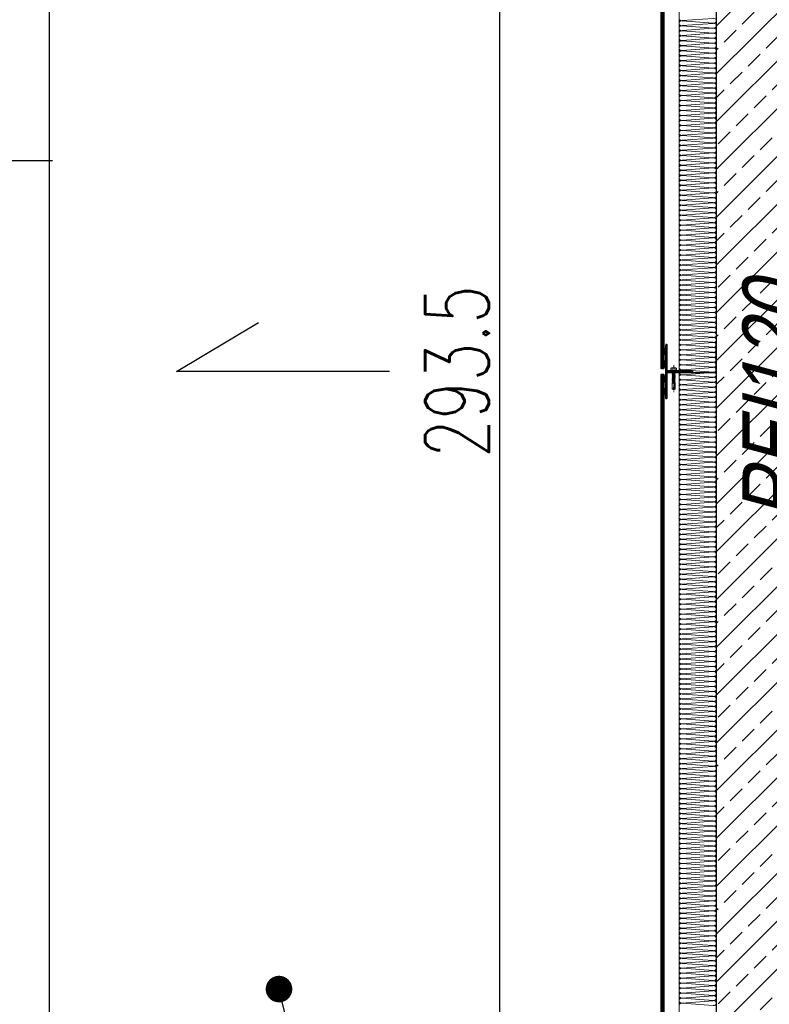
# Model space of a CAD drawing. Header units: millimetres. Extents: x -1147 to 4913, y -2332 to 921.
# Tile 13 of 119: x -551 to -411, y -55 to 130. Entities that reach past the tile are written whole.
import ezdxf
from ezdxf import colors
from ezdxf.entities.mleader import LeaderData, LeaderLine
from ezdxf.math import Vec2, Vec3

# ---------------------------------------------------------------- set-up
doc = ezdxf.new("R2010")
doc.units = ezdxf.units.MM
doc.header["$LTSCALE"] = 0.2
doc.linetypes.add('10b018', pattern=[3.33, 2.16, -0.54, 0.09, -0.54])
for name, color, linetype, lineweight in [('_MB_ocieplenie_0.09', 252, 'Continuous', 9), ('A-KOMENTWYM - DETAL', 30, 'Continuous', 5), ('ST_AE_GLAS_szraf', 252, 'Continuous', 0), ('ST_AE_GLAS_widok', 142, 'Continuous', 9), ('ST_AE_SYST_cienka', 27, 'Continuous', 15), ('ST_AE_SYST_szraf', 252, 'Continuous', 0), ('ST_SB_STEL', 7, 'Continuous', 0), ('ST_SF_FRAM', 7, 'Continuous', 0), ('ST_SF_FRAM_gruba', 132, 'Continuous', 40), ('ST_SJ_JOIN', 7, 'Continuous', 0), ('ST_SJ_JOIN_cienka', 57, 'Continuous', 15), ('ST_SJ_JOIN_szraf', 252, 'Continuous', 5)]:
    doc.layers.add(name, color=color, linetype=linetype, lineweight=lineweight)
doc.layers.add('_p.poż.', color=7, linetype='Continuous', true_color=0xf20000)
for name, color, linetype in [('A-opis', 7, 'Continuous'), ('A-widok', 41, 'Continuous'), ('A-ściany', 140, 'Continuous')]:
    doc.layers.add(name, color=color, linetype=linetype)
doc.layers.add('ST_SJ_JOIN_osie', color=1, linetype='10b018', lineweight=0, plot=False)
doc.styles.add('Arch-Dim', font='romans.shx', dxfattribs={"width": 0.75})
doc.styles.add('Arial-2', font='arial.ttf', dxfattribs={"width": 0.8, "oblique": 15})
doc.styles.add('TXT', font='romans.shx', dxfattribs={"width": 0.7})
doc.dimstyles.new('1-50', dxfattribs={"dimtxt": 12, "dimasz": 8, "dimexe": 3, "dimexo": 0, "dimgap": 2, "dimtad": 1, "dimrnd": 0.5, "dimzin": 12, "dimdsep": 46, "dimtxsty": 'TXT', "dimblk": 'OBLIQUE', "dimcen": 0.125, "dimdle": 2, "dimclrd": 256, "dimclre": 256, "dimclrt": 7, "dimazin": 0, "dimtfac": 1, "dimtix": 1, "dimtmove": 1, "dimatfit": 2, "dimfxl": 3, "dimfxlon": 1, "dimtvp": 10, "dimtolj": 1, "dimtzin": 0, "dimarcsym": 0})

# ---------------------------------------------------------------- blocks, each defined once
blk = doc.blocks.new('_Oblique')
at = {"color": 0, "linetype": 'ByBlock', "lineweight": -2}
blk.add_line((-0.5, -0.5), (0.5, 0.5), dxfattribs=at)
blk = doc.blocks.new('*D357')
at = {"layer": 'A-KOMENTWYM - DETAL', "lineweight": -2}
for p, q in [((-461.22, 212.3), (-461.22, -85.3)), ((-458.22, 210.3), (-464.22, 210.3)), ((-458.22, -83.3), (-464.22, -83.3))]:
    blk.add_line(p, q, dxfattribs=at)
at = {"layer": 'Defpoints', "color": 0}
for p in [(-430.9, 210.3), (-461.22, -83.3), (-430.9, -83.3)]:
    blk.add_point(p, dxfattribs=at)
at = {"layer": 'A-KOMENTWYM - DETAL', "lineweight": -2, "xscale": 8, "yscale": 8, "zscale": 8}
for p, rotation in [((-461.22, 210.3), 90), ((-461.22, -83.3), 270)]:
    blk.add_blockref('_Oblique', p, dxfattribs=dict(at, rotation=rotation))
at = {"layer": 'A-KOMENTWYM - DETAL', "color": 7, "insert": (-469.22, 63.5), "char_height": 12, "attachment_point": 5, "rotation": 90, "style": 'TXT'}
blk.add_mtext('\\A1;293.5', dxfattribs=at)
blk = doc.blocks.new('_Dot')
at = {"color": 0, "linetype": 'ByBlock', "lineweight": -2}
blk.add_line((-0.5, 0), (-1, 0), dxfattribs=at)
at = {"color": 0, "linetype": 'ByBlock', "const_width": 0.5}
blk.add_lwpolyline([(-0.25, 0, 1), (0.25, 0, 1)], format="xyb", close=True, dxfattribs=at)
blk = doc.blocks.new('*U1661')
at = {"layer": '_MB_ocieplenie_0.09', "flags": 128}
for points in [[(-11171.7, 31, 0.505403), (-11190.8, 5.1), (-11172.5, -242, -1.345402), (-11210.8, -242), (-11192.6, 5.1, 0.505403), (-11211.7, 31)], [(-11131.7, 31, 0.505403), (-11150.8, 5.1), (-11132.5, -242, -1.345402), (-11170.8, -242), (-11152.6, 5.1, 0.505403), (-11171.7, 31)], [(-11091.7, 31, 0.505403), (-11110.8, 5.1), (-11092.5, -242, -1.345402), (-11130.8, -242), (-11112.6, 5.1, 0.505403), (-11131.7, 31)], [(-11051.7, 31, 0.505403), (-11070.8, 5.1), (-11052.5, -242, -1.345402), (-11090.8, -242), (-11072.6, 5.1, 0.505403), (-11091.7, 31)], [(-11011.7, 31, 0.505403), (-11030.8, 5.1), (-11012.5, -242, -1.345402), (-11050.8, -242), (-11032.6, 5.1, 0.505403), (-11051.7, 31)], [(-10971.7, 31, 0.505403), (-10990.8, 5.1), (-10972.5, -242, -1.345402), (-11010.8, -242), (-10992.6, 5.1, 0.505403), (-11011.7, 31)], [(-10931.7, 31, 0.505403), (-10950.8, 5.1), (-10932.5, -242, -1.345402), (-10970.8, -242), (-10952.6, 5.1, 0.505403), (-10971.7, 31)], [(-10891.7, 31, 0.505403), (-10910.8, 5.1), (-10892.5, -242, -1.345402), (-10930.8, -242), (-10912.6, 5.1, 0.505403), (-10931.7, 31)], [(-10851.7, 31, 0.505403), (-10870.8, 5.1), (-10852.5, -242, -1.345402), (-10890.8, -242), (-10872.6, 5.1, 0.505403), (-10891.7, 31)], [(-10811.7, 31, 0.505403), (-10830.8, 5.1), (-10812.5, -242, -1.345402), (-10850.8, -242), (-10832.6, 5.1, 0.505403), (-10851.7, 31)], [(-10771.7, 31, 0.505403), (-10790.8, 5.1), (-10772.5, -242, -1.345402), (-10810.8, -242), (-10792.6, 5.1, 0.505403), (-10811.7, 31)], [(-10731.7, 31, 0.505403), (-10750.8, 5.1), (-10732.5, -242, -1.345402), (-10770.8, -242), (-10752.6, 5.1, 0.505403), (-10771.7, 31)], [(-10691.7, 31, 0.505403), (-10710.8, 5.1), (-10692.5, -242, -1.345402), (-10730.8, -242), (-10712.6, 5.1, 0.505403), (-10731.7, 31)], [(-10651.7, 31, 0.505403), (-10670.8, 5.1), (-10652.5, -242, -1.345402), (-10690.8, -242), (-10672.6, 5.1, 0.505403), (-10691.7, 31)], [(-10611.7, 31, 0.505403), (-10630.8, 5.1), (-10612.5, -242, -1.345402), (-10650.8, -242), (-10632.6, 5.1, 0.505403), (-10651.7, 31)], [(-10571.7, 31, 0.505403), (-10590.8, 5.1), (-10572.5, -242, -1.345402), (-10610.8, -242), (-10592.6, 5.1, 0.505403), (-10611.7, 31)], [(-10531.7, 31, 0.505403), (-10550.8, 5.1), (-10532.5, -242, -1.345402), (-10570.8, -242), (-10552.6, 5.1, 0.505403), (-10571.7, 31)], [(-10491.7, 31, 0.505403), (-10510.8, 5.1), (-10492.5, -242, -1.345402), (-10530.8, -242), (-10512.6, 5.1, 0.505403), (-10531.7, 31)], [(-10451.7, 31, 0.505403), (-10470.8, 5.1), (-10452.5, -242, -1.345402), (-10490.8, -242), (-10472.6, 5.1, 0.505403), (-10491.7, 31)], [(-10411.7, 31, 0.505403), (-10430.8, 5.1), (-10412.5, -242, -1.345402), (-10450.8, -242), (-10432.6, 5.1, 0.505403), (-10451.7, 31)], [(-10371.7, 31, 0.505403), (-10390.8, 5.1), (-10372.5, -242, -1.345402), (-10410.8, -242), (-10392.6, 5.1, 0.505403), (-10411.7, 31)], [(-10331.7, 31, 0.505403), (-10350.8, 5.1), (-10332.5, -242, -1.345402), (-10370.8, -242), (-10352.6, 5.1, 0.505403), (-10371.7, 31)], [(-10291.7, 31, 0.505403), (-10310.8, 5.1), (-10292.5, -242, -1.345402), (-10330.8, -242), (-10312.6, 5.1, 0.505403), (-10331.7, 31)], [(-10251.7, 31, 0.505403), (-10270.8, 5.1), (-10252.5, -242, -1.345402), (-10290.8, -242), (-10272.6, 5.1, 0.505403), (-10291.7, 31)], [(-10211.7, 31, 0.505403), (-10230.8, 5.1), (-10212.5, -242, -1.345402), (-10250.8, -242), (-10232.6, 5.1, 0.505403), (-10251.7, 31)], [(-10171.7, 31, 0.505403), (-10190.8, 5.1), (-10172.5, -242, -1.345402), (-10210.8, -242), (-10192.6, 5.1, 0.505403), (-10211.7, 31)], [(-10131.7, 31, 0.505403), (-10150.8, 5.1), (-10132.5, -242, -1.345402), (-10170.8, -242), (-10152.6, 5.1, 0.505403), (-10171.7, 31)], [(-10091.7, 31, 0.505403), (-10110.8, 5.1), (-10092.5, -242, -1.345402), (-10130.8, -242), (-10112.6, 5.1, 0.505403), (-10131.7, 31)], [(-10051.7, 31, 0.505403), (-10070.8, 5.1), (-10052.5, -242, -1.345402), (-10090.8, -242), (-10072.6, 5.1, 0.505403), (-10091.7, 31)], [(-10011.7, 31, 0.505403), (-10030.8, 5.1), (-10012.5, -242, -1.345402), (-10050.8, -242), (-10032.6, 5.1, 0.505403), (-10051.7, 31)], [(-9971.7, 31, 0.505403), (-9990.8, 5.1), (-9972.5, -242, -1.345402), (-10010.8, -242), (-9992.6, 5.1, 0.505403), (-10011.7, 31)], [(-9931.7, 31, 0.505403), (-9950.8, 5.1), (-9932.5, -242, -1.345402), (-9970.8, -242), (-9952.6, 5.1, 0.505403), (-9971.7, 31)], [(-9891.7, 31, 0.505403), (-9910.8, 5.1), (-9892.5, -242, -1.345402), (-9930.8, -242), (-9912.6, 5.1, 0.505403), (-9931.7, 31)], [(-9851.7, 31, 0.505403), (-9870.8, 5.1), (-9852.5, -242, -1.345402), (-9890.8, -242), (-9872.6, 5.1, 0.505403), (-9891.7, 31)], [(-9811.7, 31, 0.505403), (-9830.8, 5.1), (-9812.5, -242, -1.345402), (-9850.8, -242), (-9832.6, 5.1, 0.505403), (-9851.7, 31)], [(-9771.7, 31, 0.505403), (-9790.8, 5.1), (-9772.5, -242, -1.345402), (-9810.8, -242), (-9792.6, 5.1, 0.505403), (-9811.7, 31)], [(-9731.7, 31, 0.505403), (-9750.8, 5.1), (-9732.5, -242, -1.345402), (-9770.8, -242), (-9752.6, 5.1, 0.505403), (-9771.7, 31)], [(-9691.7, 31, 0.505403), (-9710.8, 5.1), (-9692.5, -242, -1.345402), (-9730.8, -242), (-9712.6, 5.1, 0.505403), (-9731.7, 31)], [(-9651.7, 31, 0.505403), (-9670.8, 5.1), (-9652.5, -242, -1.345402), (-9690.8, -242), (-9672.6, 5.1, 0.505403), (-9691.7, 31)], [(-9611.7, 31, 0.505403), (-9630.8, 5.1), (-9612.5, -242, -1.345402), (-9650.8, -242), (-9632.6, 5.1, 0.505403), (-9651.7, 31)], [(-9571.7, 31, 0.505403), (-9590.8, 5.1), (-9572.5, -242, -1.345402), (-9610.8, -242), (-9592.6, 5.1, 0.505403), (-9611.7, 31)], [(-9531.7, 31, 0.505403), (-9550.8, 5.1), (-9532.5, -242, -1.345402), (-9570.8, -242), (-9552.6, 5.1, 0.505403), (-9571.7, 31)], [(-9491.7, 31, 0.505403), (-9510.8, 5.1), (-9492.5, -242, -1.345402), (-9530.8, -242), (-9512.6, 5.1, 0.505403), (-9531.7, 31)], [(-9451.7, 31, 0.505403), (-9470.8, 5.1), (-9452.5, -242, -1.345402), (-9490.8, -242), (-9472.6, 5.1, 0.505403), (-9491.7, 31)], [(-9411.7, 31, 0.505403), (-9430.8, 5.1), (-9412.5, -242, -1.345402), (-9450.8, -242), (-9432.6, 5.1, 0.505403), (-9451.7, 31)], [(-9371.7, 31, 0.505403), (-9390.8, 5.1), (-9372.5, -242, -1.345402), (-9410.8, -242), (-9392.6, 5.1, 0.505403), (-9411.7, 31)], [(-9331.7, 31, 0.505403), (-9350.8, 5.1), (-9332.5, -242, -1.345402), (-9370.8, -242), (-9352.6, 5.1, 0.505403), (-9371.7, 31)], [(-9291.7, 31, 0.505403), (-9310.8, 5.1), (-9292.5, -242, -1.345402), (-9330.8, -242), (-9312.6, 5.1, 0.505403), (-9331.7, 31)], [(-9251.7, 31, 0.505403), (-9270.8, 5.1), (-9252.5, -242, -1.345402), (-9290.8, -242), (-9272.6, 5.1, 0.505403), (-9291.7, 31)], [(-9211.7, 31, 0.505403), (-9230.8, 5.1), (-9212.5, -242, -1.345402), (-9250.8, -242), (-9232.6, 5.1, 0.505403), (-9251.7, 31)], [(-9171.7, 31, 0.505403), (-9190.8, 5.1), (-9172.5, -242, -1.345402), (-9210.8, -242), (-9192.6, 5.1, 0.505403), (-9211.7, 31)], [(-9131.7, 31, 0.505403), (-9150.8, 5.1), (-9132.5, -242, -1.345402), (-9170.8, -242), (-9152.6, 5.1, 0.505403), (-9171.7, 31)], [(-9091.7, 31, 0.505403), (-9110.8, 5.1), (-9092.5, -242, -1.345402), (-9130.8, -242), (-9112.6, 5.1, 0.505403), (-9131.7, 31)], [(-9051.7, 31, 0.505403), (-9070.8, 5.1), (-9052.5, -242, -1.345402), (-9090.8, -242), (-9072.6, 5.1, 0.505403), (-9091.7, 31)], [(-9011.7, 31, 0.505403), (-9030.8, 5.1), (-9012.5, -242, -1.345402), (-9050.8, -242), (-9032.6, 5.1, 0.505403), (-9051.7, 31)], [(-8971.7, 31, 0.505403), (-8990.8, 5.1), (-8972.5, -242, -1.345402), (-9010.8, -242), (-8992.6, 5.1, 0.505403), (-9011.7, 31)], [(-8931.7, 31, 0.505403), (-8950.8, 5.1), (-8932.5, -242, -1.345402), (-8970.8, -242), (-8952.6, 5.1, 0.505403), (-8971.7, 31)], [(-8891.7, 31, 0.505403), (-8910.8, 5.1), (-8892.5, -242, -1.345402), (-8930.8, -242), (-8912.6, 5.1, 0.505403), (-8931.7, 31)], [(-8851.7, 31, 0.505403), (-8870.8, 5.1), (-8852.5, -242, -1.345402), (-8890.8, -242), (-8872.6, 5.1, 0.505403), (-8891.7, 31)], [(-8811.7, 31, 0.505403), (-8830.8, 5.1), (-8812.5, -242, -1.345402), (-8850.8, -242), (-8832.6, 5.1, 0.505403), (-8851.7, 31)], [(-8771.7, 31, 0.505403), (-8790.8, 5.1), (-8772.5, -242, -1.345402), (-8810.8, -242), (-8792.6, 5.1, 0.505403), (-8811.7, 31)], [(-8731.7, 31, 0.505403), (-8750.8, 5.1), (-8732.5, -242, -1.345402), (-8770.8, -242), (-8752.6, 5.1, 0.505403), (-8771.7, 31)], [(-8691.7, 31, 0.505403), (-8710.8, 5.1), (-8692.5, -242, -1.345402), (-8730.8, -242), (-8712.6, 5.1, 0.505403), (-8731.7, 31)], [(-8651.7, 31, 0.505403), (-8670.8, 5.1), (-8652.5, -242, -1.345402), (-8690.8, -242), (-8672.6, 5.1, 0.505403), (-8691.7, 31)], [(-8611.7, 31, 0.505403), (-8630.8, 5.1), (-8612.5, -242, -1.345402), (-8650.8, -242), (-8632.6, 5.1, 0.505403), (-8651.7, 31)], [(-8571.7, 31, 0.505403), (-8590.8, 5.1), (-8572.5, -242, -1.345402), (-8610.8, -242), (-8592.6, 5.1, 0.505403), (-8611.7, 31)], [(-8531.7, 31, 0.505403), (-8550.8, 5.1), (-8532.5, -242, -1.345402), (-8570.8, -242), (-8552.6, 5.1, 0.505403), (-8571.7, 31)], [(-8491.7, 31, 0.505403), (-8510.8, 5.1), (-8492.5, -242, -1.345402), (-8530.8, -242), (-8512.6, 5.1, 0.505403), (-8531.7, 31)], [(-8451.7, 31, 0.505403), (-8470.8, 5.1), (-8452.5, -242, -1.345402), (-8490.8, -242), (-8472.6, 5.1, 0.505403), (-8491.7, 31)], [(-8411.7, 31, 0.505403), (-8430.8, 5.1), (-8412.5, -242, -1.345402), (-8450.8, -242), (-8432.6, 5.1, 0.505403), (-8451.7, 31)], [(-8371.7, 31, 0.505403), (-8390.8, 5.1), (-8372.5, -242, -1.345402), (-8410.8, -242), (-8392.6, 5.1, 0.505403), (-8411.7, 31)], [(-8331.7, 31, 0.505403), (-8350.8, 5.1), (-8332.5, -242, -1.345402), (-8370.8, -242), (-8352.6, 5.1, 0.505403), (-8371.7, 31)], [(-8291.7, 31, 0.505403), (-8310.8, 5.1), (-8292.5, -242, -1.345402), (-8330.8, -242), (-8312.6, 5.1, 0.505403), (-8331.7, 31)], [(-8251.7, 31, 0.505403), (-8270.8, 5.1), (-8252.5, -242, -1.345402), (-8290.8, -242), (-8272.6, 5.1, 0.505403), (-8291.7, 31)], [(-8211.7, 31, 0.505403), (-8230.8, 5.1), (-8212.5, -242, -1.345402), (-8250.8, -242), (-8232.6, 5.1, 0.505403), (-8251.7, 31)], [(-8171.7, 31, 0.505403), (-8190.8, 5.1), (-8172.5, -242, -1.345402), (-8210.8, -242), (-8192.6, 5.1, 0.505403), (-8211.7, 31)], [(-8131.7, 31, 0.505403), (-8150.8, 5.1), (-8132.5, -242, -1.345402), (-8170.8, -242), (-8152.6, 5.1, 0.505403), (-8171.7, 31)], [(-8091.7, 31, 0.505403), (-8110.8, 5.1), (-8092.5, -242, -1.345402), (-8130.8, -242), (-8112.6, 5.1, 0.505403), (-8131.7, 31)], [(-8051.7, 31, 0.505403), (-8070.8, 5.1), (-8052.5, -242, -1.345402), (-8090.8, -242), (-8072.6, 5.1, 0.505403), (-8091.7, 31)], [(-8011.7, 31, 0.505403), (-8030.8, 5.1), (-8012.5, -242, -1.345402), (-8050.8, -242), (-8032.6, 5.1, 0.505403), (-8051.7, 31)], [(-7971.7, 31, 0.505403), (-7990.8, 5.1), (-7972.5, -242, -1.345402), (-8010.8, -242), (-7992.6, 5.1, 0.505403), (-8011.7, 31)], [(-7931.7, 31, 0.505403), (-7950.8, 5.1), (-7932.5, -242, -1.345402), (-7970.8, -242), (-7952.6, 5.1, 0.505403), (-7971.7, 31)], [(-7891.7, 31, 0.505403), (-7910.8, 5.1), (-7892.5, -242, -1.345402), (-7930.8, -242), (-7912.6, 5.1, 0.505403), (-7931.7, 31)], [(-7851.7, 31, 0.505403), (-7870.8, 5.1), (-7852.5, -242, -1.345402), (-7890.8, -242), (-7872.6, 5.1, 0.505403), (-7891.7, 31)], [(-7811.7, 31, 0.505403), (-7830.8, 5.1), (-7812.5, -242, -1.345402), (-7850.8, -242), (-7832.6, 5.1, 0.505403), (-7851.7, 31)], [(-7771.7, 31, 0.505403), (-7790.8, 5.1), (-7772.5, -242, -1.345402), (-7810.8, -242), (-7792.6, 5.1, 0.505403), (-7811.7, 31)], [(-7731.7, 31, 0.505403), (-7750.8, 5.1), (-7732.5, -242, -1.345402), (-7770.8, -242), (-7752.6, 5.1, 0.505403), (-7771.7, 31)], [(-7691.7, 31, 0.505403), (-7710.8, 5.1), (-7692.5, -242, -1.345402), (-7730.8, -242), (-7712.6, 5.1, 0.505403), (-7731.7, 31)], [(-7651.7, 31, 0.505403), (-7670.8, 5.1), (-7652.5, -242, -1.345402), (-7690.8, -242), (-7672.6, 5.1, 0.505403), (-7691.7, 31)], [(-7611.7, 31, 0.505403), (-7630.8, 5.1), (-7612.5, -242, -1.345402), (-7650.8, -242), (-7632.6, 5.1, 0.505403), (-7651.7, 31)], [(-7571.7, 31, 0.505403), (-7590.8, 5.1), (-7572.5, -242, -1.345402), (-7610.8, -242), (-7592.6, 5.1, 0.505403), (-7611.7, 31)], [(-7531.7, 31, 0.505403), (-7550.8, 5.1), (-7532.5, -242, -1.345402), (-7570.8, -242), (-7552.6, 5.1, 0.505403), (-7571.7, 31)], [(-7491.7, 31, 0.505403), (-7510.8, 5.1), (-7492.5, -242, -1.345402), (-7530.8, -242), (-7512.6, 5.1, 0.505403), (-7531.7, 31)], [(-7451.7, 31, 0.505403), (-7470.8, 5.1), (-7452.5, -242, -1.345402), (-7490.8, -242), (-7472.6, 5.1, 0.505403), (-7491.7, 31)], [(-7411.7, 31, 0.505403), (-7430.8, 5.1), (-7412.5, -242, -1.345402), (-7450.8, -242), (-7432.6, 5.1, 0.505403), (-7451.7, 31)], [(-7371.7, 31, 0.505403), (-7390.8, 5.1), (-7372.5, -242, -1.345402), (-7410.8, -242), (-7392.6, 5.1, 0.505403), (-7411.7, 31)], [(-7331.7, 31, 0.505403), (-7350.8, 5.1), (-7332.5, -242, -1.345402), (-7370.8, -242), (-7352.6, 5.1, 0.505403), (-7371.7, 31)], [(-7291.7, 31, 0.505403), (-7310.8, 5.1), (-7292.5, -242, -1.345402), (-7330.8, -242), (-7312.6, 5.1, 0.505403), (-7331.7, 31)], [(-7251.7, 31, 0.505403), (-7270.8, 5.1), (-7252.5, -242, -1.345402), (-7290.8, -242), (-7272.6, 5.1, 0.505403), (-7291.7, 31)], [(-7211.7, 31, 0.505403), (-7230.8, 5.1), (-7212.5, -242, -1.345402), (-7250.8, -242), (-7232.6, 5.1, 0.505403), (-7251.7, 31)], [(-7171.7, 31, 0.505403), (-7190.8, 5.1), (-7172.5, -242, -1.345402), (-7210.8, -242), (-7192.6, 5.1, 0.505403), (-7211.7, 31)], [(-7131.7, 31, 0.505403), (-7150.8, 5.1), (-7132.5, -242, -1.345402), (-7170.8, -242), (-7152.6, 5.1, 0.505403), (-7171.7, 31)], [(-7091.7, 31, 0.505403), (-7110.8, 5.1), (-7092.5, -242, -1.345402), (-7130.8, -242), (-7112.6, 5.1, 0.505403), (-7131.7, 31)], [(-7051.7, 31, 0.505403), (-7070.8, 5.1), (-7052.5, -242, -1.345402), (-7090.8, -242), (-7072.6, 5.1, 0.505403), (-7091.7, 31)], [(-7011.7, 31, 0.505403), (-7030.8, 5.1), (-7012.5, -242, -1.345402), (-7050.8, -242), (-7032.6, 5.1, 0.505403), (-7051.7, 31)], [(-6971.7, 31, 0.505403), (-6990.8, 5.1), (-6972.5, -242, -1.345402), (-7010.8, -242), (-6992.6, 5.1, 0.505403), (-7011.7, 31)], [(-6931.7, 31, 0.505403), (-6950.8, 5.1), (-6932.5, -242, -1.345402), (-6970.8, -242), (-6952.6, 5.1, 0.505403), (-6971.7, 31)], [(-6891.7, 31, 0.505403), (-6910.8, 5.1), (-6892.5, -242, -1.345402), (-6930.8, -242), (-6912.6, 5.1, 0.505403), (-6931.7, 31)], [(-6851.7, 31, 0.505403), (-6870.8, 5.1), (-6852.5, -242, -1.345402), (-6890.8, -242), (-6872.6, 5.1, 0.505403), (-6891.7, 31)], [(-6811.7, 31, 0.505403), (-6830.8, 5.1), (-6812.5, -242, -1.345402), (-6850.8, -242), (-6832.6, 5.1, 0.505403), (-6851.7, 31)], [(-6771.7, 31, 0.505403), (-6790.8, 5.1), (-6772.5, -242, -1.345402), (-6810.8, -242), (-6792.6, 5.1, 0.505403), (-6811.7, 31)], [(-6731.7, 31, 0.505403), (-6750.8, 5.1), (-6732.5, -242, -1.345402), (-6770.8, -242), (-6752.6, 5.1, 0.505403), (-6771.7, 31)], [(-6691.7, 31, 0.505403), (-6710.8, 5.1), (-6692.5, -242, -1.345402), (-6730.8, -242), (-6712.6, 5.1, 0.505403), (-6731.7, 31)], [(-6651.7, 31, 0.505403), (-6670.8, 5.1), (-6652.5, -242, -1.345402), (-6690.8, -242), (-6672.6, 5.1, 0.505403), (-6691.7, 31)], [(-6611.7, 31, 0.505403), (-6630.8, 5.1), (-6612.5, -242, -1.345402), (-6650.8, -242), (-6632.6, 5.1, 0.505403), (-6651.7, 31)], [(-6571.7, 31, 0.505403), (-6590.8, 5.1), (-6572.5, -242, -1.345402), (-6610.8, -242), (-6592.6, 5.1, 0.505403), (-6611.7, 31)], [(-6531.7, 31, 0.505403), (-6550.8, 5.1), (-6532.5, -242, -1.345402), (-6570.8, -242), (-6552.6, 5.1, 0.505403), (-6571.7, 31)], [(-6491.7, 31, 0.505403), (-6510.8, 5.1), (-6492.5, -242, -1.345402), (-6530.8, -242), (-6512.6, 5.1, 0.505403), (-6531.7, 31)], [(-6451.7, 31, 0.505403), (-6470.8, 5.1), (-6452.5, -242, -1.345402), (-6490.8, -242), (-6472.6, 5.1, 0.505403), (-6491.7, 31)], [(-6411.7, 31, 0.505403), (-6430.8, 5.1), (-6412.5, -242, -1.345402), (-6450.8, -242), (-6432.6, 5.1, 0.505403), (-6451.7, 31)], [(-6371.7, 31, 0.505403), (-6390.8, 5.1), (-6372.5, -242, -1.345402), (-6410.8, -242), (-6392.6, 5.1, 0.505403), (-6411.7, 31)], [(-6331.7, 31, 0.505403), (-6350.8, 5.1), (-6332.5, -242, -1.345402), (-6370.8, -242), (-6352.6, 5.1, 0.505403), (-6371.7, 31)], [(-6291.7, 31, 0.505403), (-6310.8, 5.1), (-6292.5, -242, -1.345402), (-6330.8, -242), (-6312.6, 5.1, 0.505403), (-6331.7, 31)], [(-6251.7, 31, 0.505403), (-6270.8, 5.1), (-6252.5, -242, -1.345402), (-6290.8, -242), (-6272.6, 5.1, 0.505403), (-6291.7, 31)], [(-6211.7, 31, 0.505403), (-6230.8, 5.1), (-6212.5, -242, -1.345402), (-6250.8, -242), (-6232.6, 5.1, 0.505403), (-6251.7, 31)], [(-6171.7, 31, 0.505403), (-6190.8, 5.1), (-6172.5, -242, -1.345402), (-6210.8, -242), (-6192.6, 5.1, 0.505403), (-6211.7, 31)], [(-6131.7, 31, 0.505403), (-6150.8, 5.1), (-6132.5, -242, -1.345402), (-6170.8, -242), (-6152.6, 5.1, 0.505403), (-6171.7, 31)], [(-6091.7, 31, 0.505403), (-6110.8, 5.1), (-6092.5, -242, -1.345402), (-6130.8, -242), (-6112.6, 5.1, 0.505403), (-6131.7, 31)], [(-6051.7, 31, 0.505403), (-6070.8, 5.1), (-6052.5, -242, -1.345402), (-6090.8, -242), (-6072.6, 5.1, 0.505403), (-6091.7, 31)], [(-6011.7, 31, 0.505403), (-6030.8, 5.1), (-6012.5, -242, -1.345402), (-6050.8, -242), (-6032.6, 5.1, 0.505403), (-6051.7, 31)], [(-5971.7, 31, 0.505403), (-5990.8, 5.1), (-5972.5, -242, -1.345402), (-6010.8, -242), (-5992.6, 5.1, 0.505403), (-6011.7, 31)], [(-5931.7, 31, 0.505403), (-5950.8, 5.1), (-5932.5, -242, -1.345402), (-5970.8, -242), (-5952.6, 5.1, 0.505403), (-5971.7, 31)], [(-5891.7, 31, 0.505403), (-5910.8, 5.1), (-5892.5, -242, -1.345402), (-5930.8, -242), (-5912.6, 5.1, 0.505403), (-5931.7, 31)], [(-5851.7, 31, 0.505403), (-5870.8, 5.1), (-5852.5, -242, -1.345402), (-5890.8, -242), (-5872.6, 5.1, 0.505403), (-5891.7, 31)], [(-5811.7, 31, 0.505403), (-5830.8, 5.1), (-5812.5, -242, -1.345402), (-5850.8, -242), (-5832.6, 5.1, 0.505403), (-5851.7, 31)], [(-5771.7, 31, 0.505403), (-5790.8, 5.1), (-5772.5, -242, -1.345402), (-5810.8, -242), (-5792.6, 5.1, 0.505403), (-5811.7, 31)], [(-5731.7, 31, 0.505403), (-5750.8, 5.1), (-5732.5, -242, -1.345402), (-5770.8, -242), (-5752.6, 5.1, 0.505403), (-5771.7, 31)], [(-5691.7, 31, 0.505403), (-5710.8, 5.1), (-5692.5, -242, -1.345402), (-5730.8, -242), (-5712.6, 5.1, 0.505403), (-5731.7, 31)], [(-5651.7, 31, 0.505403), (-5670.8, 5.1), (-5652.5, -242, -1.345402), (-5690.8, -242), (-5672.6, 5.1, 0.505403), (-5691.7, 31)], [(-5611.7, 31, 0.505403), (-5630.8, 5.1), (-5612.5, -242, -1.345402), (-5650.8, -242), (-5632.6, 5.1, 0.505403), (-5651.7, 31)], [(-5571.7, 31, 0.505403), (-5590.8, 5.1), (-5572.5, -242, -1.345402), (-5610.8, -242), (-5592.6, 5.1, 0.505403), (-5611.7, 31)], [(-5531.7, 31, 0.505403), (-5550.8, 5.1), (-5532.5, -242, -1.345402), (-5570.8, -242), (-5552.6, 5.1, 0.505403), (-5571.7, 31)], [(-5491.7, 31, 0.505403), (-5510.8, 5.1), (-5492.5, -242, -1.345402), (-5530.8, -242), (-5512.6, 5.1, 0.505403), (-5531.7, 31)], [(-5451.7, 31, 0.505403), (-5470.8, 5.1), (-5452.5, -242, -1.345402), (-5490.8, -242), (-5472.6, 5.1, 0.505403), (-5491.7, 31)], [(-5411.7, 31, 0.505403), (-5430.8, 5.1), (-5412.5, -242, -1.345402), (-5450.8, -242), (-5432.6, 5.1, 0.505403), (-5451.7, 31)], [(-5371.7, 31, 0.505403), (-5390.8, 5.1), (-5372.5, -242, -1.345402), (-5410.8, -242), (-5392.6, 5.1, 0.505403), (-5411.7, 31)], [(-5331.7, 31, 0.505403), (-5350.8, 5.1), (-5332.5, -242, -1.345402), (-5370.8, -242), (-5352.6, 5.1, 0.505403), (-5371.7, 31)], [(-5291.7, 31, 0.505403), (-5310.8, 5.1), (-5292.5, -242, -1.345402), (-5330.8, -242), (-5312.6, 5.1, 0.505403), (-5331.7, 31)], [(-5251.7, 31, 0.505403), (-5270.8, 5.1), (-5252.5, -242, -1.345402), (-5290.8, -242), (-5272.6, 5.1, 0.505403), (-5291.7, 31)], [(-5211.7, 31, 0.505403), (-5230.8, 5.1), (-5212.5, -242, -1.345402), (-5250.8, -242), (-5232.6, 5.1, 0.505403), (-5251.7, 31)], [(-5171.7, 31, 0.505403), (-5190.8, 5.1), (-5172.5, -242, -1.345402), (-5210.8, -242), (-5192.6, 5.1, 0.505403), (-5211.7, 31)], [(-5131.7, 31, 0.505403), (-5150.8, 5.1), (-5132.5, -242, -1.345402), (-5170.8, -242), (-5152.6, 5.1, 0.505403), (-5171.7, 31)], [(-5091.7, 31, 0.505403), (-5110.8, 5.1), (-5092.5, -242, -1.345402), (-5130.8, -242), (-5112.6, 5.1, 0.505403), (-5131.7, 31)], [(-5051.7, 31, 0.505403), (-5070.8, 5.1), (-5052.5, -242, -1.345402), (-5090.8, -242), (-5072.6, 5.1, 0.505403), (-5091.7, 31)], [(-5011.7, 31, 0.505403), (-5030.8, 5.1), (-5012.5, -242, -1.345402), (-5050.8, -242), (-5032.6, 5.1, 0.505403), (-5051.7, 31)], [(-4971.7, 31, 0.505403), (-4990.8, 5.1), (-4972.5, -242, -1.345402), (-5010.8, -242), (-4992.6, 5.1, 0.505403), (-5011.7, 31)], [(-4931.7, 31, 0.505403), (-4950.8, 5.1), (-4932.5, -242, -1.345402), (-4970.8, -242), (-4952.6, 5.1, 0.505403), (-4971.7, 31)], [(-4891.7, 31, 0.505403), (-4910.8, 5.1), (-4892.5, -242, -1.345402), (-4930.8, -242), (-4912.6, 5.1, 0.505403), (-4931.7, 31)], [(-4851.7, 31, 0.505403), (-4870.8, 5.1), (-4852.5, -242, -1.345402), (-4890.8, -242), (-4872.6, 5.1, 0.505403), (-4891.7, 31)], [(-4811.7, 31, 0.505403), (-4830.8, 5.1), (-4812.5, -242, -1.345402), (-4850.8, -242), (-4832.6, 5.1, 0.505403), (-4851.7, 31)], [(-4771.7, 31, 0.505403), (-4790.8, 5.1), (-4772.5, -242, -1.345402), (-4810.8, -242), (-4792.6, 5.1, 0.505403), (-4811.7, 31)], [(-4731.7, 31, 0.505403), (-4750.8, 5.1), (-4732.5, -242, -1.345402), (-4770.8, -242), (-4752.6, 5.1, 0.505403), (-4771.7, 31)], [(-4691.7, 31, 0.505403), (-4710.8, 5.1), (-4692.5, -242, -1.345402), (-4730.8, -242), (-4712.6, 5.1, 0.505403), (-4731.7, 31)], [(-4651.7, 31, 0.505403), (-4670.8, 5.1), (-4652.5, -242, -1.345402), (-4690.8, -242), (-4672.6, 5.1, 0.505403), (-4691.7, 31)], [(-4611.7, 31, 0.505403), (-4630.8, 5.1), (-4612.5, -242, -1.345402), (-4650.8, -242), (-4632.6, 5.1, 0.505403), (-4651.7, 31)], [(-4571.7, 31, 0.505403), (-4590.8, 5.1), (-4572.5, -242, -1.345402), (-4610.8, -242), (-4592.6, 5.1, 0.505403), (-4611.7, 31)], [(-4531.7, 31, 0.505403), (-4550.8, 5.1), (-4532.5, -242, -1.345402), (-4570.8, -242), (-4552.6, 5.1, 0.505403), (-4571.7, 31)], [(-4491.7, 31, 0.505403), (-4510.8, 5.1), (-4492.5, -242, -1.345402), (-4530.8, -242), (-4512.6, 5.1, 0.505403), (-4531.7, 31)], [(-4451.7, 31, 0.505403), (-4470.8, 5.1), (-4452.5, -242, -1.345402), (-4490.8, -242), (-4472.6, 5.1, 0.505403), (-4491.7, 31)], [(-4411.7, 31, 0.505403), (-4430.8, 5.1), (-4412.5, -242, -1.345402), (-4450.8, -242), (-4432.6, 5.1, 0.505403), (-4451.7, 31)], [(-4371.7, 31, 0.505403), (-4390.8, 5.1), (-4372.5, -242, -1.345402), (-4410.8, -242), (-4392.6, 5.1, 0.505403), (-4411.7, 31)], [(-4331.7, 31, 0.505403), (-4350.8, 5.1), (-4332.5, -242, -1.345402), (-4370.8, -242), (-4352.6, 5.1, 0.505403), (-4371.7, 31)], [(-4291.7, 31, 0.505403), (-4310.8, 5.1), (-4292.5, -242, -1.345402), (-4330.8, -242), (-4312.6, 5.1, 0.505403), (-4331.7, 31)], [(-4251.7, 31, 0.505403), (-4270.8, 5.1), (-4252.5, -242, -1.345402), (-4290.8, -242), (-4272.6, 5.1, 0.505403), (-4291.7, 31)], [(-4211.7, 31, 0.505403), (-4230.8, 5.1), (-4212.5, -242, -1.345402), (-4250.8, -242), (-4232.6, 5.1, 0.505403), (-4251.7, 31)], [(-4171.7, 31, 0.505403), (-4190.8, 5.1), (-4172.5, -242, -1.345402), (-4210.8, -242), (-4192.6, 5.1, 0.505403), (-4211.7, 31)], [(-4131.7, 31, 0.505403), (-4150.8, 5.1), (-4132.5, -242, -1.345402), (-4170.8, -242), (-4152.6, 5.1, 0.505403), (-4171.7, 31)], [(-4091.7, 31, 0.505403), (-4110.8, 5.1), (-4092.5, -242, -1.345402), (-4130.8, -242), (-4112.6, 5.1, 0.505403), (-4131.7, 31)], [(-4051.7, 31, 0.505403), (-4070.8, 5.1), (-4052.5, -242, -1.345402), (-4090.8, -242), (-4072.6, 5.1, 0.505403), (-4091.7, 31)], [(-4011.7, 31, 0.505403), (-4030.8, 5.1), (-4012.5, -242, -1.345402), (-4050.8, -242), (-4032.6, 5.1, 0.505403), (-4051.7, 31)], [(-3971.7, 31, 0.505403), (-3990.8, 5.1), (-3972.5, -242, -1.345402), (-4010.8, -242), (-3992.6, 5.1, 0.505403), (-4011.7, 31)], [(-3931.7, 31, 0.505403), (-3950.8, 5.1), (-3932.5, -242, -1.345402), (-3970.8, -242), (-3952.6, 5.1, 0.505403), (-3971.7, 31)], [(-3891.7, 31, 0.505403), (-3910.8, 5.1), (-3892.5, -242, -1.345402), (-3930.8, -242), (-3912.6, 5.1, 0.505403), (-3931.7, 31)], [(-3851.7, 31, 0.505403), (-3870.8, 5.1), (-3852.5, -242, -1.345402), (-3890.8, -242), (-3872.6, 5.1, 0.505403), (-3891.7, 31)], [(-3811.7, 31, 0.505403), (-3830.8, 5.1), (-3812.5, -242, -1.345402), (-3850.8, -242), (-3832.6, 5.1, 0.505403), (-3851.7, 31)], [(-3771.7, 31, 0.505403), (-3790.8, 5.1), (-3772.5, -242, -1.345402), (-3810.8, -242), (-3792.6, 5.1, 0.505403), (-3811.7, 31)], [(-3731.7, 31, 0.505403), (-3750.8, 5.1), (-3732.5, -242, -1.345402), (-3770.8, -242), (-3752.6, 5.1, 0.505403), (-3771.7, 31)], [(-3691.7, 31, 0.505403), (-3710.8, 5.1), (-3692.5, -242, -1.345402), (-3730.8, -242), (-3712.6, 5.1, 0.505403), (-3731.7, 31)], [(-3651.7, 31, 0.505403), (-3670.8, 5.1), (-3652.5, -242, -1.345402), (-3690.8, -242), (-3672.6, 5.1, 0.505403), (-3691.7, 31)], [(-3611.7, 31, 0.505403), (-3630.8, 5.1), (-3612.5, -242, -1.345402), (-3650.8, -242), (-3632.6, 5.1, 0.505403), (-3651.7, 31)], [(-3571.7, 31, 0.505403), (-3590.8, 5.1), (-3572.5, -242, -1.345402), (-3610.8, -242), (-3592.6, 5.1, 0.505403), (-3611.7, 31)], [(-3531.7, 31, 0.505403), (-3550.8, 5.1), (-3532.5, -242, -1.345402), (-3570.8, -242), (-3552.6, 5.1, 0.505403), (-3571.7, 31)], [(-3491.7, 31, 0.505403), (-3510.8, 5.1), (-3492.5, -242, -1.345402), (-3530.8, -242), (-3512.6, 5.1, 0.505403), (-3531.7, 31)], [(-3451.7, 31, 0.505403), (-3470.8, 5.1), (-3452.5, -242, -1.345402), (-3490.8, -242), (-3472.6, 5.1, 0.505403), (-3491.7, 31)], [(-3411.7, 31, 0.505403), (-3430.8, 5.1), (-3412.5, -242, -1.345402), (-3450.8, -242), (-3432.6, 5.1, 0.505403), (-3451.7, 31)], [(-3371.7, 31, 0.505403), (-3390.8, 5.1), (-3372.5, -242, -1.345402), (-3410.8, -242), (-3392.6, 5.1, 0.505403), (-3411.7, 31)], [(-3331.7, 31, 0.505403), (-3350.8, 5.1), (-3332.5, -242, -1.345402), (-3370.8, -242), (-3352.6, 5.1, 0.505403), (-3371.7, 31)], [(-3291.7, 31, 0.505403), (-3310.8, 5.1), (-3292.5, -242, -1.345402), (-3330.8, -242), (-3312.6, 5.1, 0.505403), (-3331.7, 31)]]:
    blk.add_lwpolyline(points, format="xyb", dxfattribs=at)
blk = doc.blocks.new('szyb-szkło_150-I piętro2')
at = {"layer": 'A-ściany', "transparency": 33554687}
h = blk.add_hatch(dxfattribs=at)
h.set_pattern_fill('ANSI33-METRIC', color=14)
h.set_pattern_definition([(45, (428.5, -207.997), (-4.49013, 4.49013), []), (45, (432.99, -207.997), (-4.49013, 4.49013), [3.175, -1.5875])])
h.paths.add_polyline_path([(350, -196), (350, -259), (30, -259), (30, -30), (350, -30), (350, -50), (372, -50.003), (372, -8), (8, -8), (8, -281), (372, -281), (372, -196)])
at = {"layer": '_MB_ocieplenie_0.09'}
blk.add_line((1, -288), (1, -1), dxfattribs=at)
at = {"layer": 'A-ściany'}
blk.add_lwpolyline([(350, -196), (350, -259), (30, -259), (30, -30), (350, -30), (350, -50), (372, -50.003), (372, -8), (8, -8), (8, -281), (372, -281), (372, -196)], close=True, dxfattribs=at)
at = {"xscale": 0.02342540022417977, "yscale": 0.02342540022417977, "zscale": 0.02342540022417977, "rotation": 90.0000000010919}
blk.add_blockref('*U1661', (1.727, -1), dxfattribs=at)
blk = doc.blocks.new('wkret_samowiercacy_JT2-12_5.5x35')
at = {"layer": 'ST_SJ_JOIN_cienka'}
for p, q in [((-35, 0), (-33.6, 2.6)), ((-35, 0), (-33.6, -2.6)), ((-33.6, 2.6), (-22.9, 2.6)), ((-22.6, 2.2), (-23.5, 2.2)), ((-22.3, 2.2), (-22.9, 2.6)), ((-20.9, 2.2), (-22.3, 2.2)), ((-20.9, 2.2), (-20.3, 2.8)), ((-20, 2.2), (-20.3, 2.8)), ((-19.1, 2.2), (-20, 2.2)), ((-19.1, 2.2), (-18.5, 2.8)), ((-18.2, 2.2), (-18.5, 2.8)), ((-17.3, 2.2), (-18.2, 2.2)), ((-17.3, 2.2), (-16.8, 2.8)), ((-16.4, 2.2), (-16.8, 2.8)), ((-15.5, 2.2), (-16.4, 2.2)), ((-15.5, 2.2), (-15, 2.8)), ((-14.6, 2.2), (-15, 2.8)), ((-13.8, 2.2), (-14.6, 2.2)), ((-13.8, 2.2), (-13.2, 2.8)), ((-12.9, 2.2), (-13.2, 2.8)), ((-12, 2.2), (-12.9, 2.2)), ((-12, 2.2), (-11.5, 2.8)), ((-11.1, 2.2), (-11.5, 2.8)), ((-10.2, 2.2), (-11.1, 2.2)), ((-10.2, 2.2), (-9.7, 2.8)), ((-9.3, 2.2), (-9.7, 2.8)), ((-8.4, 2.2), (-9.3, 2.2)), ((-8.4, 2.2), (-7.9, 2.8)), ((-7.5, 2.2), (-7.9, 2.8)), ((-6.7, 2.2), (-7.5, 2.2)), ((-6.7, 2.2), (-6.1, 2.8)), ((-5.8, 2.2), (-6.1, 2.8)), ((-4.9, 2.2), (-5.8, 2.2)), ((-4.9, 2.2), (-4.4, 2.8)), ((-4, 2.2), (-4.4, 2.8)), ((-3.1, 2.2), (-4, 2.2)), ((-3.1, 2.2), (-2.6, 2.8)), ((-2.2, 2.2), (-2.6, 2.8)), ((-1.3, 2.2), (-2.2, 2.2)), ((-1.3, 2.2), (-0.8, 2.8)), ((-0.4, 2.2), (-0.8, 2.8)), ((0, 2.2), (-0.4, 2.2)), ((5.8, 4), (5.8, -4)), ((-33.6, -2.6), (-22.9, -2.6)), ((-22.3, -2.3), (-22.9, -2.6)), ((-21.6, -2.3), (-22.3, -2.3)), ((-21.3, -2.8), (-21.6, -2.3)), ((-21.3, -2.8), (-20.7, -2.3)), ((-19.9, -2.3), (-20.7, -2.3)), ((-19.5, -2.8), (-19.9, -2.3)), ((-19.5, -2.8), (-19, -2.3)), ((-18.1, -2.3), (-19, -2.3)), ((-17.7, -2.8), (-18.1, -2.3)), ((-17.7, -2.8), (-17.2, -2.3)), ((-16.3, -2.3), (-17.2, -2.3)), ((-16, -2.8), (-16.3, -2.3)), ((-16, -2.8), (-15.4, -2.3)), ((-14.5, -2.3), (-15.4, -2.3)), ((-14.2, -2.8), (-14.5, -2.3)), ((-14.2, -2.8), (-13.6, -2.3)), ((-12.8, -2.3), (-13.6, -2.3)), ((-12.4, -2.8), (-12.8, -2.3)), ((-12.4, -2.8), (-11.9, -2.3)), ((-11, -2.3), (-11.9, -2.3)), ((-10.6, -2.8), (-11, -2.3)), ((-10.6, -2.8), (-10.1, -2.3)), ((-9.2, -2.3), (-10.1, -2.3)), ((-8.9, -2.8), (-9.2, -2.3)), ((-8.9, -2.8), (-8.3, -2.3)), ((-7.4, -2.3), (-8.3, -2.3)), ((-7.1, -2.8), (-7.4, -2.3)), ((-7.1, -2.8), (-6.5, -2.3)), ((-5.7, -2.3), (-6.5, -2.3)), ((-5.3, -2.8), (-5.7, -2.3)), ((-5.3, -2.8), (-4.8, -2.3)), ((-3.9, -2.3), (-4.8, -2.3)), ((-3.5, -2.8), (-3.9, -2.3)), ((-3.5, -2.8), (-3, -2.3)), ((-2.1, -2.3), (-3, -2.3)), ((-1.8, -2.8), (-2.1, -2.3)), ((-1.8, -2.8), (-1.2, -2.3)), ((0, -2.3), (-1.2, -2.3))]:
    blk.add_line(p, q, dxfattribs=at)
blk.add_lwpolyline([(0, -7.2), (1.3, -7.2), (1.3, 7.2), (0, 7.2)], close=True, dxfattribs=at)
blk.add_lwpolyline([(1.3, -2.6), (5.3, -2.6, -0.343146), (5.3, -5.3), (1.3, -5.3), (1.3, 5.3), (5.3, 5.3, -0.343146), (5.3, 2.6), (1.3, 2.6)], format="xyb", dxfattribs=at)
blk.add_arc((-2.2, 0), 7.94, 340.5288, 19.4712, dxfattribs=at)
at = {"layer": 'ST_SJ_JOIN_osie'}
blk.add_line((-40, 0), (10.8, 0), dxfattribs=at)
at = {"layer": 'ST_SJ_JOIN_szraf'}
for p, q in [((-34.7, 0), (-33.4, 2.2)), ((-33.4, 2.2), (-33.6, 2.6)), ((-33.4, 2.2), (-22.3, 2.2)), ((-22.9, -2.6), (-21.9, 2.2)), ((-22.1, 2.1), (-22.9, -2.6)), ((-22.9, -2.6), (-22.3, 2)), ((-22.9, -2.6), (-22.6, 1.9)), ((-22.9, -2.6), (-22.9, 1.8)), ((-21.6, -2.3), (-20.9, 2.2)), ((-21.3, -2.8), (-20.3, 2.8)), ((-20.7, -2.3), (-20, 2.2)), ((-19.9, -2.3), (-19.1, 2.2)), ((-19.5, -2.8), (-18.5, 2.8)), ((-19, -2.3), (-18.2, 2.2)), ((-18.1, -2.3), (-17.3, 2.2)), ((-17.7, -2.8), (-16.8, 2.8)), ((-17.2, -2.3), (-16.4, 2.2)), ((-16.3, -2.3), (-15.5, 2.2)), ((-16, -2.8), (-15, 2.8)), ((-15.4, -2.3), (-14.6, 2.2)), ((-14.5, -2.3), (-13.8, 2.2)), ((-14.2, -2.8), (-13.2, 2.8)), ((-13.6, -2.3), (-12.9, 2.2)), ((-12.8, -2.3), (-12, 2.2)), ((-12.4, -2.8), (-11.5, 2.8)), ((-11.9, -2.3), (-11.1, 2.2)), ((-11, -2.3), (-10.2, 2.2)), ((-10.6, -2.8), (-9.7, 2.8)), ((-10.1, -2.3), (-9.3, 2.2)), ((-9.2, -2.3), (-8.4, 2.2)), ((-8.9, -2.8), (-7.9, 2.8)), ((-8.3, -2.3), (-7.5, 2.2)), ((-7.4, -2.3), (-6.7, 2.2)), ((-7.1, -2.8), (-6.1, 2.8)), ((-6.5, -2.3), (-5.8, 2.2)), ((-5.7, -2.3), (-4.9, 2.2)), ((-5.3, -2.8), (-4.4, 2.8)), ((-4.8, -2.3), (-4, 2.2)), ((-3.9, -2.3), (-3.1, 2.2)), ((-3.5, -2.8), (-2.6, 2.8)), ((-3, -2.3), (-2.2, 2.2)), ((-2.1, -2.3), (-1.3, 2.2)), ((-1.8, -2.8), (-0.8, 2.8)), ((-1.2, -2.3), (-0.4, 2.2))]:
    blk.add_line(p, q, dxfattribs=at)
for centre, radius, start, end in [((-32.2, 23.1), 23.3, 263.1111, 296.3312), ((-35.1, -1.7), 1.73, 331.4719, 85.2218)]:
    blk.add_arc(centre, radius, start, end, dxfattribs=at)
blk = doc.blocks.new('SA.01_rzut')
at = {"layer": 'ST_AE_SYST_szraf'}
h = blk.add_hatch(dxfattribs=at)
h.set_pattern_fill('ANSI37', color=256, scale=0.25, angle=180)
h.paths.add_polyline_path([(-44, 0), (-44, -3), (-32, -3), (-32, 0)])
h = blk.add_hatch(dxfattribs=at)
h.set_pattern_fill('ANSI37', color=256, scale=0.25, angle=180)
h.set_pattern_definition([(135, (488652.4619, 545374.10935), (0.5612660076, 0.5612660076), []), (45, (488652.4619, 545374.10935), (0.5612660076, -0.5612660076), [])])
h.paths.add_polyline_path([(-20, 0), (-20, -3), (-8, -3), (-8, 0)])
h = blk.add_hatch(dxfattribs=at)
h.set_pattern_fill('ANSI37', color=256, scale=0.25)
h.set_pattern_definition([(45, (-488652.4619, 545374.10935), (-0.5612660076, 0.5612660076), []), (135, (-488652.4619, 545374.10935), (-0.5612660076, -0.5612660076), [])])
h.paths.add_polyline_path([(8, 0), (8, -3), (20, -3), (20, 0)])
h = blk.add_hatch(dxfattribs=at)
h.set_pattern_fill('ANSI37', color=256, scale=0.25, angle=180)
h.paths.add_polyline_path([(32, 0), (32, -3), (44, -3), (44, 0)])
at = {"layer": 'ST_AE_SYST_cienka'}
for points in [[(-44, 0), (-32, 0), (-32, -3), (-44, -3)], [(-8, 0), (-20, 0), (-20, -3), (-8, -3)], [(8, 0), (20, 0), (20, -3), (8, -3)], [(44, 0), (32, 0), (32, -3), (44, -3)]]:
    blk.add_lwpolyline(points, close=True, dxfattribs=at)
at = {"layer": 'ST_SF_FRAM_gruba'}
blk.add_lwpolyline([(-50, 0), (50, 0), (50, 2), (1, 2), (1, 50), (-1, 50), (-1, 2), (-50, 2), (-50, 0)], close=True, dxfattribs=at)
at = {"layer": 'ST_SJ_JOIN', "xscale": -1}
blk.add_blockref('wkret_samowiercacy_JT2-12_5.5x35', (-1, 15), dxfattribs=at)

msp = doc.modelspace()

# ---------------------------------------------------------------- linework, layer by layer
at = {"layer": 'A-opis', "transparency": 33554679}
msp.add_lwpolyline([(-545.237, 103.09), (-571.834, 103.09), (-571.834, 125.921), (-564.302, 115.565)], dxfattribs=at)
at = {"layer": 'A-opis'}
msp.add_lwpolyline([(-481.873, 63.497), (-521.934, 63.497), (-506.513, 72.734)], dxfattribs=at)
at = {"layer": 'A-widok'}
msp.add_lwpolyline([(-430.9, 202.997), (-545.859, 202.997), (-545.859, -76.003), (-430.9, -76.003)], dxfattribs=at)
at = {"layer": 'ST_AE_GLAS_szraf'}
for p, q in [((-430.8, 210.397), (-430.8, 63.997)), ((-430.7, 210.397), (-430.7, 63.997)), ((-430.6, 210.397), (-430.6, 63.997)), ((-430.5, 210.397), (-430.5, 63.997)), ((-430.4, 210.397), (-430.4, 63.997)), ((-430.8, -83.404), (-430.8, 62.997)), ((-430.7, -83.404), (-430.7, 62.997)), ((-430.6, -83.404), (-430.6, 62.997)), ((-430.5, -83.404), (-430.5, 62.997)), ((-430.4, -83.404), (-430.4, 62.997))]:
    msp.add_line(p, q, dxfattribs=at)
at = {"layer": 'ST_AE_GLAS_widok'}
for points in [[(-430.8, 210.397), (-430.4, 210.397), (-430.3, 210.297), (-430.3, 64.097), (-430.4, 63.997), (-430.8, 63.997), (-430.9, 64.097), (-430.9, 210.297), (-430.8, 210.397)], [(-430.8, -83.404), (-430.4, -83.404), (-430.3, -83.304), (-430.3, 62.897), (-430.4, 62.997), (-430.8, 62.997), (-430.9, 62.897), (-430.9, -83.304), (-430.8, -83.404)]]:
    msp.add_lwpolyline(points, dxfattribs=at)
at = {"layer": 'ST_SB_STEL', "color": 9, "const_width": 0.2}
msp.add_lwpolyline([(-429.501, 63.297), (-420.6, 63.297), (-420.6, 69.197)], dxfattribs=at)

# ---------------------------------------------------------------- block references
msp.add_blockref('szyb-szkło_150-I piętro2', (-428.5, 207.997))
at = {"layer": 'ST_SF_FRAM', "xscale": 0.1, "yscale": 0.1, "zscale": 0.1, "rotation": 270}
msp.add_blockref('SA.01_rzut', (-430, 63.497), dxfattribs=at)

# ---------------------------------------------------------------- texts
at = {"layer": '_p.poż.', "insert": (-409.499, 57.568), "char_height": 12, "width": 129.01457, "attachment_point": 5, "rotation": 90, "style": 'Arial-2'}
msp.add_mtext('\\pxt4;REI120', dxfattribs=at)

# ---------------------------------------------------------------- dimensions: what is measured, and where the dimension line sits
at = {"layer": 'A-KOMENTWYM - DETAL'}
dim = msp.add_linear_dim(base=(-461.224, -83.304), p1=(-430.9, 210.297), p2=(-430.9, -83.304), angle=90, dimstyle='1-50', override={"dimtxt": 12}, dxfattribs=at)
dim.commit()
dim.dimension.update_dxf_attribs({"geometry": '*D357', "text_midpoint": (-469.224, 63.497)})

# ---------------------------------------------------------------- leaders
at = {"layer": 'A-opis'}
ml = msp.add_multileader_mtext('Standard', dxfattribs=at)
ml.set_content('\\pxql,t4;osłona wejścia do dźwigu: szklane zadaszenie', color=256, style='Arch-Dim')
ml.set_leader_properties(color=30)
ml.set_arrow_properties(name='DOT')
ml.build(insert=Vec2(0, 0))
ml.multileader.update_dxf_attribs({"text_left_attachment_type": 6, "text_right_attachment_type": 6, "dogleg_length": 2, "arrow_head_size": 5})
ctx = ml.context
ctx.base_point, ctx.char_height, ctx.arrow_head_size, ctx.landing_gap_size, ctx.plane_origin, ctx.plane_x_axis, ctx.plane_y_axis = Vec3(-479.465, -143.904), 12, 5, 0.2, Vec3(260.566, 3910.696), Vec3(-1, 0), Vec3(0, -1)
ctx.left_attachment, ctx.right_attachment = 6, 6
notes = []
notes.append((ctx, [(0, (1, 1, 0), (-481.465, -143.904), (1, 0), 2, [(1, [(-502.655, -52.538)], 0, [])])]))
ctx.mtext.insert, ctx.mtext.width = Vec3(-479.265, -129.504), 201.2345
for ctx, leaders in notes:
    for number, flags, end, landing, length, lines in leaders:
        leader = LeaderData()
        leader.index, (leader.has_last_leader_line, leader.has_dogleg_vector, leader.attachment_direction) = number, flags
        leader.last_leader_point, leader.dogleg_vector, leader.dogleg_length = Vec3(end), Vec3(landing), length
        for number, points, colour, breaks in lines:
            line = LeaderLine()
            line.index, line.vertices, line.color, line.breaks = number, Vec3.list(points), colors.encode_raw_color(colour), breaks
            leader.lines.append(line)
        ctx.leaders.append(leader)

doc.saveas('drawing.dxf')
